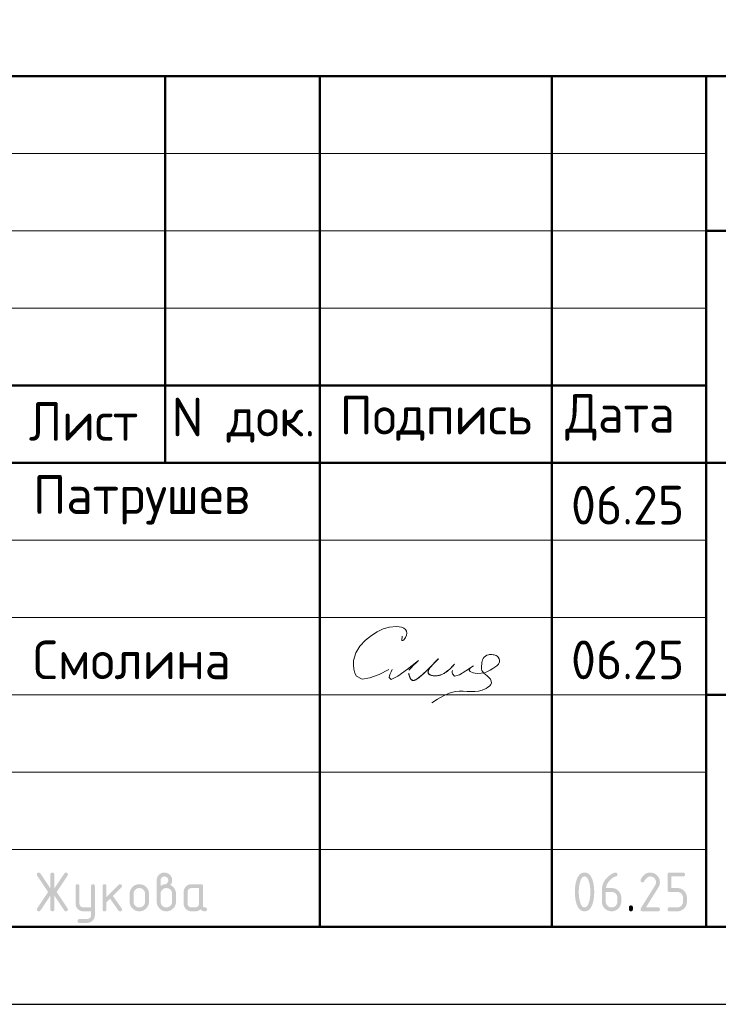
# Model space of a CAD drawing. Header units: millimetres. Extents: x 0 to 50400, y 0 to 39903.
# Tile 5 of 17: x 30071 to 35493, y 0 to 7637. Entities that reach past the tile are written whole.
import ezdxf

# ---------------------------------------------------------------- set-up
doc = ezdxf.new("R2010")
doc.units = ezdxf.units.MM
doc.layers.add('Standard', color=7, linetype='Continuous', lineweight=25)
doc.styles.add('ISOCPEUR', font='txt')

msp = doc.modelspace()

# ---------------------------------------------------------------- hatches: boundary and pattern name
at = {"layer": 'Standard', "linetype": 'Continuous', "lineweight": 25, "transparency": 33554687}
for points in [[(30310.2, 844.4), (30232.8, 728.1), (30231.7, 726.5), (30230.4, 725.2), (30229, 724), (30227.4, 723.2), (30225.8, 722.4), (30224, 721.9), (30222.1, 721.5), (30220, 721.5), (30218.2, 721.5), (30216.6, 721.8), (30215, 722), (30213.6, 722.5), (30212.2, 723), (30211, 723.8), (30209.9, 724.5), (30209, 725.5), (30208, 726.4), (30207.4, 727.7), (30206.7, 728.9), (30206.2, 730.4), (30205.7, 731.8), (30205.5, 733.5), (30205.3, 735.2), (30205.3, 737.2), (30205.3, 739.1), (30205.9, 741.1), (30206.5, 743), (30207.8, 744.9), (30292.1, 871.4), (30207.8, 997.9), (30206.5, 999.9), (30205.9, 1001.8), (30205.3, 1003.8), (30205.3, 1005.9), (30205.3, 1007.8), (30205.5, 1009.5), (30205.7, 1011.3), (30206.2, 1012.7), (30206.7, 1014.2), (30207.4, 1015.4), (30208.1, 1016.6), (30209, 1017.6), (30210, 1018.6), (30211.1, 1019.3), (30212.3, 1020.1), (30213.7, 1020.6), (30215.1, 1021), (30216.8, 1021.3), (30218.4, 1021.5), (30220.3, 1021.5), (30222.3, 1021.5), (30224, 1021.1), (30225.8, 1020.7), (30227.4, 1019.8), (30228.9, 1019), (30230.3, 1017.7), (30231.6, 1016.4), (30232.8, 1014.7), (30310.2, 898.7), (30310.2, 1006.5), (30310.2, 1008.4), (30310.5, 1010.1), (30310.7, 1011.7), (30311.2, 1013.1), (30311.7, 1014.5), (30312.4, 1015.7), (30313.1, 1016.9), (30314, 1017.8), (30314.9, 1018.7), (30316.1, 1019.4), (30317.3, 1020.1), (30318.7, 1020.6), (30320.1, 1021.1), (30321.8, 1021.3), (30323.4, 1021.5), (30325.3, 1021.5), (30327.2, 1021.5), (30328.8, 1021.3), (30330.4, 1021.1), (30331.8, 1020.6), (30333.3, 1020.1), (30334.4, 1019.4), (30335.6, 1018.7), (30336.5, 1017.8), (30337.5, 1016.9), (30338.2, 1015.7), (30338.9, 1014.5), (30339.4, 1013.1), (30339.8, 1011.7), (30340.1, 1010.1), (30340.3, 1008.4), (30340.3, 1006.5), (30340.3, 898.7), (30417.8, 1014.7), (30418.9, 1016.4), (30420.3, 1017.7), (30421.6, 1019), (30423.2, 1019.8), (30424.8, 1020.7), (30426.6, 1021.1), (30428.5, 1021.5), (30430.5, 1021.5), (30432, 1021.5), (30433.4, 1021.3), (30434.9, 1021), (30436.2, 1020.4), (30437.5, 1019.8), (30438.7, 1019), (30439.9, 1018.1), (30441, 1017), (30442, 1015.9), (30442.8, 1014.6), (30443.6, 1013.4), (30444.2, 1012.1), (30444.7, 1010.7), (30445, 1009.3), (30445.3, 1007.9), (30445.3, 1006.3), (30445.3, 1004.1), (30444.6, 1002), (30444, 999.9), (30442.8, 997.9), (30358.5, 871.4), (30442.8, 744.9), (30444, 743), (30444.6, 741), (30445.3, 738.9), (30445.3, 736.8), (30445.3, 735.2), (30445, 733.8), (30444.7, 732.4), (30444.2, 731), (30443.7, 729.7), (30442.9, 728.5), (30442.1, 727.2), (30441.1, 726.1), (30440, 724.9), (30438.8, 724.1), (30437.7, 723.3), (30436.4, 722.7), (30435.1, 722.1), (30433.7, 721.8), (30432.3, 721.5), (30430.7, 721.5), (30428.6, 721.5), (30426.7, 721.9), (30424.8, 722.4), (30423.2, 723.2), (30421.6, 724), (30420.2, 725.2), (30418.9, 726.5), (30417.8, 728.1), (30340.3, 844.4), (30340.3, 736.5), (30340.3, 734.7), (30340.1, 733), (30339.8, 731.4), (30339.4, 730), (30338.9, 728.6), (30338.2, 727.4), (30337.5, 726.2), (30336.5, 725.3), (30335.6, 724.4), (30334.4, 723.7), (30333.3, 723), (30331.8, 722.5), (30330.4, 722), (30328.8, 721.8), (30327.2, 721.5), (30325.3, 721.5), (30323.4, 721.5), (30321.8, 721.8), (30320.1, 722), (30318.7, 722.5), (30317.3, 723), (30316.1, 723.7), (30314.9, 724.4), (30314, 725.3), (30313.1, 726.2), (30312.4, 727.4), (30311.7, 728.6), (30311.2, 730), (30310.7, 731.4), (30310.5, 733), (30310.2, 734.7), (30310.2, 736.5)], [(34964.6, 1021.5), (34968.5, 1021.5), (34972.2, 1021.2), (34976, 1020.9), (34979.6, 1020.2), (34983.2, 1019.5), (34986.7, 1018.5), (34990.1, 1017.4), (34993.4, 1016.1), (34996.7, 1014.7), (34999.9, 1013), (35003.1, 1011.3), (35006.1, 1009.2), (35009.1, 1007.2), (35012, 1004.8), (35014.9, 1002.4), (35017.6, 999.6), (35020.4, 996.9), (35022.8, 994), (35025.2, 991.1), (35027.2, 988.1), (35029.3, 985), (35031, 981.9), (35032.7, 978.7), (35034.1, 975.4), (35035.5, 972.1), (35036.5, 968.6), (35037.5, 965.2), (35038.2, 961.5), (35038.9, 957.9), (35039.2, 954.2), (35039.6, 950.4), (35039.6, 946.6), (35039.6, 941.2), (35038.7, 935.9), (35037.9, 930.5), (35036.2, 925.1), (35034.5, 919.7), (35031.9, 914.3), (35029.3, 908.8), (35025.9, 903.4), (34931.4, 751.6), (35024.6, 751.6), (35026.4, 751.6), (35028.1, 751.4), (35029.7, 751.1), (35031.1, 750.7), (35032.5, 750.2), (35033.7, 749.5), (35034.9, 748.8), (35035.8, 747.8), (35036.8, 746.9), (35037.5, 745.7), (35038.2, 744.6), (35038.6, 743.2), (35039.1, 741.7), (35039.3, 740.1), (35039.6, 738.4), (35039.6, 736.6), (35039.6, 734.7), (35039.3, 733), (35039.1, 731.4), (35038.6, 730), (35038.2, 728.6), (35037.5, 727.4), (35036.8, 726.2), (35035.8, 725.3), (35034.9, 724.4), (35033.7, 723.7), (35032.5, 723), (35031.1, 722.5), (35029.7, 722), (35028.1, 721.8), (35026.4, 721.5), (35024.6, 721.5), (34904.6, 721.5), (34902.7, 721.5), (34901.1, 721.8), (34899.5, 722), (34898.1, 722.5), (34896.7, 723), (34895.5, 723.7), (34894.3, 724.4), (34893.4, 725.3), (34892.4, 726.2), (34891.7, 727.4), (34891, 728.6), (34890.6, 730), (34890.1, 731.4), (34889.9, 733), (34889.6, 734.7), (34889.6, 736.5), (34889.6, 738.8), (34890.2, 741), (34890.9, 743.1), (34892.1, 745.2), (35002.1, 921.7), (35004, 924.7), (35005.4, 927.8), (35006.8, 930.8), (35007.7, 933.9), (35008.6, 937), (35009.1, 940.2), (35009.6, 943.3), (35009.6, 946.5), (35009.6, 951.2), (35008.8, 955.5), (35007.9, 959.8), (35006.3, 963.8), (35004.6, 967.7), (35002.2, 971.4), (34999.7, 975), (34996.4, 978.3), (34993.1, 981.6), (34989.5, 984.1), (34985.8, 986.6), (34981.9, 988.2), (34977.9, 989.8), (34973.6, 990.7), (34969.3, 991.5), (34964.6, 991.5), (34961.4, 991.5), (34958.3, 990.9), (34955.2, 990.3), (34952.1, 989.1), (34949.1, 988), (34946.1, 986.2), (34943.1, 984.4), (34940.1, 982.1), (34937.2, 979.7), (34934.3, 976.8), (34931.4, 973.8), (34928.6, 970.3), (34925.8, 966.7), (34923, 962.6), (34920.3, 958.5), (34917.6, 953.8), (34916.5, 952), (34915.2, 950.6), (34913.9, 949.2), (34912.3, 948.3), (34910.7, 947.4), (34908.8, 947), (34906.8, 946.5), (34904.6, 946.5), (34902.7, 946.5), (34901.1, 946.7), (34899.5, 947), (34898.1, 947.4), (34896.7, 947.9), (34895.5, 948.6), (34894.3, 949.3), (34893.4, 950.3), (34892.4, 951.2), (34891.7, 952.4), (34891, 953.5), (34890.6, 954.9), (34890.1, 956.3), (34889.9, 958), (34889.6, 959.6), (34889.6, 961.5), (34889.6, 963.2), (34890, 964.7), (34890.3, 966.3), (34891, 967.6), (34894.5, 974.4), (34898.2, 980.3), (34902, 986.2), (34906.1, 991.2), (34910.1, 996.3), (34914.4, 1000.5), (34918.8, 1004.7), (34923.4, 1008.1), (34928, 1011.4), (34932.8, 1014), (34937.7, 1016.5), (34942.9, 1018.2), (34948, 1019.9), (34953.5, 1020.7), (34958.9, 1021.5)], [(35099.5, 886.5), (35099.5, 1006.5), (35099.5, 1008.4), (35099.8, 1010.1), (35100, 1011.7), (35100.4, 1013.1), (35100.9, 1014.5), (35101.6, 1015.7), (35102.3, 1016.9), (35103.3, 1017.8), (35104.2, 1018.7), (35105.4, 1019.4), (35106.5, 1020.1), (35107.9, 1020.6), (35109.3, 1021.1), (35111, 1021.3), (35112.6, 1021.5), (35114.5, 1021.5), (35219.2, 1021.5), (35221.1, 1021.5), (35222.7, 1021.3), (35224.3, 1021.1), (35225.7, 1020.6), (35227.1, 1020.1), (35228.3, 1019.4), (35229.5, 1018.7), (35230.4, 1017.8), (35231.4, 1016.9), (35232.1, 1015.7), (35232.8, 1014.5), (35233.2, 1013.1), (35233.7, 1011.7), (35234, 1010), (35234.2, 1008.4), (35234.2, 1006.5), (35234.2, 1004.6), (35234, 1003), (35233.7, 1001.4), (35233.2, 999.9), (35232.8, 998.5), (35232.1, 997.4), (35231.4, 996.2), (35230.4, 995.2), (35229.5, 994.3), (35228.3, 993.6), (35227.1, 992.9), (35225.7, 992.4), (35224.3, 992), (35222.7, 991.7), (35221.1, 991.5), (35219.2, 991.5), (35129.6, 991.5), (35129.6, 901.6), (35174.4, 901.6), (35178.3, 901.6), (35182.1, 901.3), (35185.8, 900.9), (35189.4, 900.2), (35193, 899.5), (35196.4, 898.5), (35199.9, 897.5), (35203.2, 896.1), (35206.5, 894.7), (35209.7, 893), (35212.8, 891.3), (35215.9, 889.2), (35218.9, 887.1), (35221.8, 884.7), (35224.6, 882.3), (35227.4, 879.5), (35230.1, 876.8), (35232.5, 873.9), (35234.9, 871), (35236.9, 868), (35239, 864.9), (35240.7, 861.8), (35242.4, 858.6), (35243.8, 855.3), (35245.1, 852), (35246.2, 848.5), (35247.2, 845.1), (35247.9, 841.5), (35248.5, 837.9), (35248.9, 834.2), (35249.2, 830.4), (35249.2, 826.6), (35249.2, 796.6), (35249.2, 792.7), (35248.9, 788.9), (35248.5, 785.2), (35247.9, 781.6), (35247.2, 778), (35246.1, 774.5), (35245.1, 771), (35243.7, 767.7), (35242.4, 764.4), (35240.6, 761.2), (35238.9, 758.1), (35236.9, 755), (35234.8, 752), (35232.4, 749.1), (35230, 746.2), (35227.2, 743.5), (35224.5, 740.7), (35221.6, 738.3), (35218.7, 735.9), (35215.7, 733.9), (35212.7, 731.8), (35209.5, 730.1), (35206.3, 728.4), (35203, 727), (35199.7, 725.7), (35196.3, 724.6), (35192.8, 723.6), (35189.2, 722.9), (35185.7, 722.2), (35182, 721.9), (35178.2, 721.5), (35174.4, 721.5), (35114.5, 721.5), (35112.6, 721.5), (35111, 721.8), (35109.3, 722), (35107.9, 722.5), (35106.5, 723), (35105.4, 723.7), (35104.2, 724.4), (35103.3, 725.3), (35102.3, 726.2), (35101.6, 727.4), (35100.9, 728.6), (35100.5, 730), (35100, 731.4), (35099.8, 733), (35099.5, 734.7), (35099.5, 736.6), (35099.5, 738.4), (35099.8, 740.1), (35100, 741.7), (35100.4, 743.2), (35100.9, 744.6), (35101.6, 745.7), (35102.3, 746.9), (35103.3, 747.8), (35104.2, 748.8), (35105.4, 749.5), (35106.5, 750.2), (35107.9, 750.7), (35109.3, 751.1), (35111, 751.4), (35112.6, 751.6), (35114.5, 751.6), (35174.3, 751.6), (35179, 751.6), (35183.4, 752.4), (35187.7, 753.2), (35191.7, 754.9), (35195.7, 756.5), (35199.3, 758.9), (35202.9, 761.4), (35206.1, 764.7), (35209.4, 767.9), (35211.9, 771.6), (35214.3, 775.2), (35215.9, 779.2), (35217.6, 783.2), (35218.4, 787.5), (35219.2, 791.9), (35219.2, 796.6), (35219.2, 826.6), (35219.2, 831.2), (35218.4, 835.5), (35217.5, 839.9), (35215.9, 843.8), (35214.3, 847.8), (35211.8, 851.4), (35209.3, 855.1), (35206, 858.4), (35202.8, 861.7), (35199.1, 864.1), (35195.5, 866.6), (35191.5, 868.3), (35187.6, 869.9), (35183.3, 870.7), (35179, 871.5), (35174.3, 871.5), (35114.5, 871.5), (35112.6, 871.5), (35111, 871.8), (35109.3, 872), (35107.9, 872.5), (35106.5, 873), (35105.4, 873.7), (35104.2, 874.4), (35103.3, 875.3), (35102.3, 876.2), (35101.6, 877.4), (35100.9, 878.6), (35100.4, 880), (35100, 881.4), (35099.8, 883), (35099.5, 884.7)], [(30625, 691.2), (30625, 721.5), (30565.2, 721.5), (30562, 721.5), (30559, 721.8), (30556, 722.1), (30553.1, 722.6), (30550.2, 723.2), (30547.4, 724), (30544.6, 724.8), (30542, 725.9), (30539.3, 727), (30536.8, 728.4), (30534.2, 729.7), (30531.8, 731.4), (30529.4, 733), (30527.1, 734.9), (30524.8, 736.8), (30522.7, 739), (30520.5, 741.2), (30518.6, 743.5), (30516.7, 745.8), (30515.1, 748.2), (30513.5, 750.7), (30512.1, 753.2), (30510.7, 755.7), (30509.7, 758.4), (30508.6, 761), (30507.8, 763.8), (30507, 766.6), (30506.4, 769.5), (30505.9, 772.4), (30505.6, 775.4), (30505.3, 778.4), (30505.3, 781.5), (30505.3, 916.4), (30505.3, 918.3), (30505.6, 919.9), (30505.8, 921.5), (30506.3, 922.9), (30506.7, 924.3), (30507.4, 925.5), (30508.1, 926.7), (30509.1, 927.6), (30510, 928.6), (30511.2, 929.3), (30512.4, 930), (30513.8, 930.4), (30515.2, 930.9), (30516.8, 931.1), (30518.5, 931.4), (30520.4, 931.4), (30522.2, 931.4), (30523.9, 931.1), (30525.5, 930.9), (30526.9, 930.4), (30528.3, 930), (30529.5, 929.3), (30530.7, 928.6), (30531.6, 927.6), (30532.6, 926.7), (30533.3, 925.5), (30534, 924.4), (30534.4, 923), (30534.9, 921.5), (30535.2, 919.9), (30535.4, 918.3), (30535.4, 916.4), (30535.4, 781.6), (30535.4, 778.5), (30535.9, 775.6), (30536.5, 772.8), (30537.6, 770.2), (30538.7, 767.5), (30540.4, 765.1), (30542, 762.7), (30544.2, 760.4), (30546.4, 758.2), (30548.8, 756.6), (30551.2, 754.9), (30553.9, 753.8), (30556.5, 752.7), (30559.4, 752.2), (30562.2, 751.6), (30565.3, 751.6), (30625, 751.6), (30625, 916.4), (30625, 918.3), (30625.2, 919.9), (30625.5, 921.5), (30625.9, 923), (30626.4, 924.4), (30627.1, 925.5), (30627.8, 926.7), (30628.7, 927.6), (30629.7, 928.6), (30630.9, 929.3), (30632, 930), (30633.4, 930.4), (30634.9, 930.9), (30636.5, 931.1), (30638.1, 931.4), (30640, 931.4), (30641.9, 931.4), (30643.5, 931.1), (30645.2, 930.9), (30646.6, 930.4), (30648, 930), (30649.2, 929.3), (30650.4, 928.6), (30651.3, 927.6), (30652.2, 926.7), (30652.9, 925.5), (30653.6, 924.3), (30654.1, 923), (30654.6, 921.5), (30654.8, 919.9), (30655, 918.3), (30655, 916.4), (30655, 691.6), (30655, 688.5), (30654.8, 685.5), (30654.5, 682.5), (30654, 679.6), (30653.4, 676.7), (30652.6, 673.9), (30651.8, 671.2), (30650.8, 668.5), (30649.7, 665.8), (30648.4, 663.3), (30647, 660.8), (30645.4, 658.4), (30643.8, 655.9), (30642, 653.6), (30640.1, 651.3), (30637.9, 649.1), (30635.8, 646.9), (30633.5, 645), (30631.3, 643.1), (30628.9, 641.5), (30626.5, 639.9), (30624, 638.5), (30621.5, 637.1), (30618.9, 636), (30616.2, 634.9), (30613.5, 634.1), (30610.7, 633.3), (30607.9, 632.8), (30605, 632.2), (30602, 631.9), (30599, 631.7), (30595.9, 631.7), (30535.4, 631.7), (30533.5, 631.7), (30531.9, 631.9), (30530.2, 632.1), (30528.8, 632.6), (30527.4, 633.1), (30526.2, 633.8), (30525.1, 634.5), (30524.1, 635.4), (30523.2, 636.4), (30522.5, 637.5), (30521.8, 638.7), (30521.3, 640.1), (30520.9, 641.5), (30520.6, 643.2), (30520.4, 644.8), (30520.4, 646.7), (30520.4, 648.2), (30520.7, 649.6), (30521, 650.9), (30521.5, 652.3), (30522.1, 653.6), (30522.9, 654.8), (30523.8, 656), (30524.9, 657.2), (30526.1, 658.3), (30527.3, 659.2), (30528.5, 660), (30529.8, 660.6), (30531.1, 661.1), (30532.5, 661.4), (30533.9, 661.7), (30535.4, 661.7), (30595.1, 661.7), (30598.3, 661.7), (30601.2, 662.2), (30604.1, 662.8), (30606.8, 663.8), (30609.4, 664.9), (30611.8, 666.4), (30614.2, 668), (30616.4, 670.1), (30618.5, 672.2), (30620.2, 674.6), (30621.8, 676.9), (30622.8, 679.6), (30623.9, 682.2), (30624.5, 685.1), (30625, 688)], [(30745.2, 832.8), (30839.5, 927.1), (30840.6, 928.1), (30841.8, 929), (30843, 929.8), (30844.3, 930.3), (30845.7, 930.8), (30847.1, 931.1), (30848.6, 931.4), (30850.2, 931.4), (30852.1, 931.4), (30853.7, 931.1), (30855.3, 930.9), (30856.7, 930.4), (30858.2, 930), (30859.3, 929.3), (30860.5, 928.6), (30861.4, 927.6), (30862.4, 926.7), (30863.1, 925.5), (30863.8, 924.3), (30864.2, 922.9), (30864.7, 921.5), (30864.9, 919.9), (30865.2, 918.3), (30865.2, 916.4), (30865.2, 914.9), (30864.9, 913.5), (30864.6, 912.1), (30864, 910.8), (30863.5, 909.5), (30862.6, 908.3), (30861.8, 907.1), (30860.6, 905.9), (30794.8, 840.1), (30862.2, 745.2), (30863.7, 743.1), (30864.4, 740.9), (30865.2, 738.7), (30865.2, 736.3), (30865.2, 734.5), (30864.9, 732.8), (30864.7, 731.2), (30864.2, 729.9), (30863.8, 728.5), (30863.1, 727.3), (30862.4, 726.2), (30861.4, 725.2), (30860.5, 724.3), (30859.3, 723.6), (30858.2, 722.9), (30856.7, 722.5), (30855.3, 722), (30853.7, 721.8), (30852.1, 721.5), (30850.2, 721.5), (30848.2, 721.5), (30846.4, 721.9), (30844.7, 722.3), (30843.1, 723.1), (30841.5, 723.9), (30840.2, 725.1), (30838.8, 726.3), (30837.7, 727.9), (30773.2, 818.6), (30745.2, 790.6), (30745.2, 736.5), (30745.2, 734.7), (30745, 733), (30744.7, 731.4), (30744.3, 730), (30743.8, 728.6), (30743.1, 727.4), (30742.4, 726.2), (30741.5, 725.3), (30740.5, 724.4), (30739.4, 723.7), (30738.2, 723), (30736.8, 722.5), (30735.4, 722), (30733.7, 721.8), (30732.1, 721.5), (30730.2, 721.5), (30728.3, 721.5), (30726.7, 721.8), (30725, 722), (30723.6, 722.5), (30722.2, 723), (30721, 723.7), (30719.9, 724.4), (30718.9, 725.3), (30718, 726.2), (30717.3, 727.4), (30716.6, 728.6), (30716.1, 730), (30715.6, 731.4), (30715.4, 733), (30715.2, 734.7), (30715.2, 736.5), (30715.2, 916.4), (30715.2, 918.3), (30715.4, 919.9), (30715.6, 921.5), (30716.1, 922.9), (30716.6, 924.3), (30717.3, 925.5), (30718, 926.7), (30718.9, 927.6), (30719.9, 928.6), (30721, 929.3), (30722.2, 930), (30723.6, 930.4), (30725, 930.9), (30726.7, 931.1), (30728.3, 931.4), (30730.2, 931.4), (30732.1, 931.4), (30733.7, 931.1), (30735.4, 930.9), (30736.8, 930.4), (30738.2, 930), (30739.4, 929.3), (30740.5, 928.6), (30741.5, 927.6), (30742.4, 926.7), (30743.1, 925.5), (30743.8, 924.3), (30744.3, 922.9), (30744.7, 921.5), (30745, 919.9), (30745.2, 918.3), (30745.2, 916.4)], [(34799.8, 751.6), (34799.8, 753.5), (34800, 755.1), (34800.3, 756.8), (34800.7, 758.2), (34801.2, 759.6), (34801.9, 760.8), (34802.6, 761.9), (34803.6, 762.9), (34804.5, 763.8), (34805.7, 764.5), (34806.8, 765.2), (34808.2, 765.7), (34809.7, 766.2), (34811.3, 766.4), (34812.9, 766.6), (34814.8, 766.6), (34816.7, 766.6), (34818.3, 766.4), (34820, 766.2), (34821.4, 765.7), (34822.8, 765.2), (34824, 764.5), (34825.2, 763.8), (34826.1, 762.9), (34827, 761.9), (34827.7, 760.8), (34828.4, 759.6), (34828.9, 758.2), (34829.4, 756.8), (34829.6, 755.1), (34829.8, 753.5), (34829.8, 751.6), (34829.8, 736.6), (34829.8, 734.7), (34829.6, 733), (34829.4, 731.4), (34828.9, 730), (34828.4, 728.6), (34827.7, 727.4), (34827, 726.2), (34826.1, 725.3), (34825.2, 724.4), (34824, 723.7), (34822.8, 723), (34821.4, 722.5), (34820, 722), (34818.3, 721.8), (34816.7, 721.5), (34814.8, 721.5), (34812.9, 721.5), (34811.3, 721.8), (34809.7, 722), (34808.2, 722.5), (34806.8, 723), (34805.7, 723.7), (34804.5, 724.4), (34803.6, 725.3), (34802.6, 726.2), (34801.9, 727.4), (34801.2, 728.6), (34800.7, 730), (34800.3, 731.4), (34800, 733), (34799.8, 734.7), (34799.8, 736.6)]]:
    msp.add_hatch(color=7, dxfattribs=at).paths.add_polyline_path(points, flags=16)
h = msp.add_hatch(color=7, dxfattribs=at)
h.paths.add_polyline_path([(31164.9, 916.5), (31169.6, 920.2), (31174.2, 923), (31178.8, 925.9), (31183.2, 927.7), (31187.5, 929.6), (31191.7, 930.5), (31195.9, 931.5), (31199.9, 931.5), (31202.2, 931.5), (31204.4, 932.1), (31206.7, 932.8), (31208.8, 934.1), (31211, 935.4), (31213.1, 937.4), (31215.1, 939.3), (31217.1, 941.9), (31219.1, 944.4), (31220.5, 946.8), (31222, 949.3), (31222.9, 951.7), (31223.9, 954.1), (31224.4, 956.6), (31224.9, 959), (31224.9, 961.5), (31224.9, 964.6), (31224.3, 967.6), (31223.8, 970.5), (31222.7, 973.2), (31221.6, 975.8), (31220, 978.2), (31218.4, 980.7), (31216.2, 982.8), (31214.1, 985), (31211.7, 986.6), (31209.2, 988.2), (31206.6, 989.3), (31203.9, 990.4), (31201, 990.9), (31198.1, 991.5), (31194.9, 991.5), (31191.8, 991.5), (31188.9, 990.9), (31186, 990.4), (31183.3, 989.3), (31180.7, 988.2), (31178.2, 986.5), (31175.8, 984.9), (31173.6, 982.7), (31171.4, 980.5), (31169.8, 978.1), (31168.2, 975.7), (31167.1, 973), (31166, 970.4), (31165.4, 967.5), (31164.9, 964.6), (31164.9, 961.5)])
h.paths.add_polyline_path([(31239.6, 925.4), (31244.8, 923.3), (31249.4, 920.4), (31254.1, 917.7), (31258.2, 914.2), (31262.2, 910.8), (31265.8, 906.7), (31269.4, 902.6), (31272.4, 897.9), (31275.4, 893.2), (31277.7, 888.3), (31280, 883.3), (31281.5, 878.1), (31283, 873), (31283.8, 867.6), (31284.5, 862.2), (31284.5, 856.5), (31284.5, 796.5), (31284.5, 792.6), (31284.2, 788.9), (31283.9, 785.1), (31283.2, 781.5), (31282.5, 777.8), (31281.5, 774.4), (31280.4, 770.9), (31279.1, 767.6), (31277.7, 764.2), (31276, 761.1), (31274.3, 757.9), (31272.2, 754.9), (31270.2, 751.8), (31267.8, 749), (31265.4, 746.1), (31262.7, 743.4), (31259.9, 740.6), (31257, 738.2), (31254.2, 735.9), (31251.1, 733.8), (31248.1, 731.8), (31244.9, 730.1), (31241.8, 728.4), (31238.5, 727), (31235.2, 725.6), (31231.7, 724.6), (31228.2, 723.6), (31224.7, 722.9), (31221, 722.2), (31217.3, 721.9), (31213.6, 721.5), (31209.7, 721.5), (31205.8, 721.5), (31202, 721.9), (31198.2, 722.2), (31194.6, 722.9), (31191, 723.6), (31187.6, 724.6), (31184.1, 725.7), (31180.8, 727), (31177.4, 728.4), (31174.3, 730.1), (31171.1, 731.8), (31168.1, 733.9), (31165.1, 735.9), (31162.2, 738.3), (31159.3, 740.7), (31156.6, 743.5), (31153.9, 746.2), (31151.5, 749.1), (31149.1, 752), (31147.1, 755), (31145, 758), (31143.3, 761.2), (31141.6, 764.4), (31140.3, 767.7), (31138.9, 771), (31137.9, 774.5), (31136.9, 777.9), (31136.2, 781.6), (31135.5, 785.2), (31135.2, 788.9), (31134.8, 792.6), (31134.8, 796.5), (31134.8, 961.5), (31134.8, 964.7), (31135.1, 967.7), (31135.4, 970.8), (31135.9, 973.7), (31136.5, 976.6), (31137.3, 979.4), (31138.1, 982.1), (31139.2, 984.8), (31140.3, 987.5), (31141.6, 990), (31143, 992.5), (31144.6, 995), (31146.3, 997.4), (31148.2, 999.7), (31150.1, 1002), (31152.3, 1004.2), (31154.5, 1006.3), (31156.8, 1008.2), (31159.1, 1010.1), (31161.5, 1011.8), (31163.9, 1013.4), (31166.4, 1014.7), (31169, 1016.1), (31171.6, 1017.2), (31174.3, 1018.3), (31177, 1019.1), (31179.8, 1019.9), (31182.7, 1020.5), (31185.5, 1021), (31188.5, 1021.3), (31191.5, 1021.5), (31194.7, 1021.5), (31197.8, 1021.5), (31200.8, 1021.3), (31203.9, 1021), (31206.7, 1020.5), (31209.6, 1019.9), (31212.4, 1019.1), (31215.2, 1018.3), (31217.9, 1017.2), (31220.5, 1016.1), (31223, 1014.7), (31225.6, 1013.3), (31228, 1011.7), (31230.4, 1010.1), (31232.7, 1008.1), (31235, 1006.2), (31237.2, 1004), (31239.3, 1001.9), (31241.2, 999.6), (31243.1, 997.3), (31244.7, 994.8), (31246.4, 992.4), (31247.7, 989.9), (31249.1, 987.3), (31250.2, 984.7), (31251.2, 982), (31252.1, 979.2), (31252.9, 976.5), (31253.4, 973.6), (31254, 970.7), (31254.2, 967.7), (31254.5, 964.7), (31254.5, 961.5), (31254.5, 955.9), (31253.6, 950.8), (31252.6, 945.7), (31250.8, 941.1), (31248.9, 936.6), (31246.1, 932.7), (31243.4, 928.8)], flags=16)
h.paths.add_polyline_path([(31254.5, 796.6), (31254.5, 856.6), (31254.5, 861.2), (31253.7, 865.5), (31252.9, 869.9), (31251.2, 873.8), (31249.6, 877.8), (31247.2, 881.4), (31244.7, 885.1), (31241.5, 888.4), (31238.2, 891.7), (31234.6, 894.1), (31231, 896.6), (31227, 898.3), (31223.1, 899.9), (31218.7, 900.7), (31214.4, 901.6), (31209.7, 901.6), (31205, 901.6), (31200.7, 900.7), (31196.3, 899.9), (31192.4, 898.3), (31188.4, 896.6), (31184.8, 894.1), (31181.1, 891.7), (31177.9, 888.4), (31174.6, 885.1), (31172.2, 881.4), (31169.8, 877.8), (31168.1, 873.8), (31166.5, 869.9), (31165.7, 865.5), (31164.9, 861.2), (31164.9, 856.6), (31164.9, 796.6), (31164.9, 791.9), (31165.7, 787.5), (31166.5, 783.2), (31168.1, 779.2), (31169.8, 775.2), (31172.2, 771.6), (31174.6, 767.9), (31177.9, 764.7), (31181.1, 761.4), (31184.8, 758.9), (31188.4, 756.5), (31192.4, 754.9), (31196.3, 753.2), (31200.7, 752.4), (31205, 751.6), (31209.7, 751.6), (31214.4, 751.6), (31218.7, 752.4), (31223.1, 753.2), (31227, 754.9), (31231, 756.5), (31234.6, 759), (31238.2, 761.5), (31241.5, 764.8), (31244.7, 768.1), (31247.2, 771.7), (31249.6, 775.3), (31251.2, 779.3), (31252.9, 783.3), (31253.7, 787.6), (31254.5, 791.9)])
h = msp.add_hatch(color=7, dxfattribs=at)
h.paths.add_polyline_path([(34499.8, 871.5), (34499.8, 880.9), (34499.3, 889.9), (34498.8, 899), (34497.8, 907.7), (34496.8, 916.5), (34495.3, 925), (34493.9, 933.5), (34491.9, 941.7), (34490.4, 948), (34488.7, 953.4), (34487, 958.8), (34485.1, 963.5), (34483.2, 968.2), (34481.1, 972.1), (34479, 975.9), (34476.7, 979), (34474.4, 982.2), (34471.8, 984.5), (34469.3, 986.8), (34466.6, 988.4), (34463.9, 989.9), (34461, 990.7), (34458.1, 991.5), (34455, 991.5), (34451.9, 991.5), (34449, 990.7), (34446.1, 989.9), (34443.4, 988.4), (34440.8, 986.8), (34438.3, 984.5), (34435.8, 982.1), (34433.5, 979), (34431.2, 975.9), (34429.1, 972), (34427, 968.1), (34425.1, 963.4), (34423.2, 958.7), (34421.5, 953.2), (34419.8, 947.8), (34418.3, 941.5), (34416.3, 933.1), (34414.8, 924.5), (34413.2, 916), (34412.2, 907.2), (34411.2, 898.5), (34410.7, 889.5), (34410.2, 880.6), (34410.2, 871.5), (34410.2, 862.3), (34410.7, 853.3), (34411.2, 844.3), (34412.2, 835.5), (34413.2, 826.7), (34414.6, 818.2), (34416.1, 809.6), (34418.1, 801.4), (34419.6, 795.1), (34421.3, 789.7), (34423, 784.2), (34424.9, 779.6), (34426.8, 774.9), (34428.9, 771), (34431, 767.1), (34433.3, 764), (34435.6, 760.9), (34438.1, 758.6), (34440.6, 756.3), (34443.3, 754.7), (34446.1, 753.2), (34449, 752.4), (34451.9, 751.6), (34455, 751.6), (34458.1, 751.6), (34461, 752.4), (34463.9, 753.2), (34466.6, 754.7), (34469.3, 756.3), (34471.8, 758.6), (34474.4, 760.9), (34476.7, 764), (34479, 767.1), (34481.1, 771), (34483.2, 774.9), (34485.1, 779.6), (34487, 784.2), (34488.7, 789.7), (34490.4, 795.1), (34491.9, 801.4), (34493.9, 809.6), (34495.3, 818.2), (34496.8, 826.7), (34497.8, 835.5), (34498.8, 844.3), (34499.3, 853.3), (34499.8, 862.3)])
h.paths.add_polyline_path([(34529.9, 871.5), (34529.9, 864.8), (34529.6, 858.4), (34529.4, 851.9), (34529, 845.6), (34528.6, 839.4), (34528, 833.4), (34527.4, 827.3), (34526.6, 821.5), (34525.7, 815.7), (34524.7, 810.2), (34523.7, 804.6), (34522.4, 799.3), (34521.2, 793.9), (34519.8, 788.8), (34518.3, 783.7), (34516.7, 778.8), (34514.3, 771.7), (34511.5, 765.4), (34508.7, 759.1), (34505.6, 753.8), (34502.5, 748.4), (34499, 743.9), (34495.5, 739.4), (34491.6, 735.9), (34487.8, 732.3), (34483.5, 729.6), (34479.3, 726.9), (34474.7, 725.1), (34470.2, 723.3), (34465.2, 722.4), (34460.3, 721.5), (34455, 721.5), (34449.7, 721.5), (34444.7, 722.4), (34439.8, 723.3), (34435.2, 725.1), (34430.6, 726.9), (34426.4, 729.6), (34422.2, 732.2), (34418.4, 735.8), (34414.5, 739.4), (34411, 743.8), (34407.5, 748.3), (34404.4, 753.6), (34401.2, 759), (34398.5, 765.2), (34395.7, 771.5), (34393.3, 778.6), (34391.6, 783.5), (34390.2, 788.6), (34388.8, 793.7), (34387.5, 799.1), (34386.3, 804.4), (34385.3, 810), (34384.2, 815.6), (34383.4, 821.4), (34382.6, 827.2), (34382, 833.2), (34381.4, 839.3), (34380.9, 845.5), (34380.5, 851.8), (34380.3, 858.3), (34380.1, 864.8), (34380.1, 871.5), (34380.1, 878.3), (34380.3, 884.8), (34380.5, 891.3), (34380.9, 897.6), (34381.4, 903.8), (34382, 909.9), (34382.6, 915.9), (34383.4, 921.7), (34384.2, 927.5), (34385.3, 933.1), (34386.3, 938.7), (34387.5, 944), (34388.8, 949.4), (34390.2, 954.5), (34391.6, 959.6), (34393.3, 964.5), (34395.7, 971.6), (34398.5, 977.9), (34401.2, 984.1), (34404.4, 989.5), (34407.5, 994.8), (34411, 999.3), (34414.5, 1003.7), (34418.4, 1007.3), (34422.2, 1010.9), (34426.4, 1013.5), (34430.6, 1016.2), (34435.2, 1018), (34439.8, 1019.8), (34444.7, 1020.7), (34449.7, 1021.5), (34455, 1021.5), (34460.3, 1021.5), (34465.2, 1020.6), (34470.2, 1019.8), (34474.7, 1018), (34479.3, 1016.2), (34483.5, 1013.5), (34487.8, 1010.8), (34491.6, 1007.2), (34495.5, 1003.6), (34499, 999.2), (34502.5, 994.7), (34505.6, 989.3), (34508.7, 984), (34511.5, 977.7), (34514.3, 971.4), (34516.7, 964.3), (34518.3, 959.4), (34519.8, 954.3), (34521.2, 949.2), (34522.4, 943.8), (34523.7, 938.5), (34524.7, 932.9), (34525.7, 927.3), (34526.6, 921.5), (34527.4, 915.7), (34528, 909.7), (34528.6, 903.7), (34529, 897.5), (34529.4, 891.2), (34529.6, 884.7), (34529.9, 878.3)], flags=16)
h = msp.add_hatch(color=7, dxfattribs=at)
h.paths.add_polyline_path([(34620, 871.5), (34620, 796.6), (34620, 791.9), (34620.8, 787.5), (34621.6, 783.2), (34623.3, 779.2), (34624.9, 775.2), (34627.3, 771.6), (34629.8, 767.9), (34633, 764.7), (34636.3, 761.4), (34639.9, 758.9), (34643.5, 756.5), (34647.5, 754.9), (34651.5, 753.2), (34655.8, 752.4), (34660.1, 751.6), (34664.8, 751.6), (34669.5, 751.6), (34673.9, 752.4), (34678.2, 753.2), (34682.2, 754.9), (34686.1, 756.5), (34689.7, 759), (34693.4, 761.5), (34696.6, 764.8), (34699.9, 768.1), (34702.3, 771.7), (34704.7, 775.3), (34706.4, 779.3), (34708, 783.3), (34708.8, 787.6), (34709.6, 791.9), (34709.6, 796.6), (34709.6, 826.6), (34709.6, 831.3), (34708.8, 835.6), (34708, 840), (34706.4, 844), (34704.7, 848), (34702.2, 851.6), (34699.8, 855.2), (34696.5, 858.5), (34693.2, 861.7), (34689.6, 864.2), (34686, 866.6), (34682, 868.3), (34678.1, 869.9), (34673.8, 870.7), (34669.5, 871.5), (34664.8, 871.5)])
h.paths.add_polyline_path([(34694.7, 1021.5), (34696.5, 1021.5), (34698.2, 1021.3), (34699.8, 1021.1), (34701.2, 1020.6), (34702.6, 1020.1), (34703.8, 1019.4), (34705, 1018.7), (34705.9, 1017.8), (34706.8, 1016.9), (34707.5, 1015.7), (34708.2, 1014.5), (34708.7, 1013.1), (34709.2, 1011.7), (34709.4, 1010.1), (34709.6, 1008.4), (34709.6, 1006.6), (34709.6, 1003.8), (34709.2, 1001.6), (34708.7, 999.4), (34707.8, 997.7), (34706.8, 996.1), (34705.4, 995.1), (34704, 994.1), (34702.2, 993.6), (34698, 992.5), (34694, 991.1), (34689.9, 989.7), (34686, 987.9), (34682.1, 986.2), (34678.4, 984), (34674.6, 981.9), (34671, 979.4), (34667.3, 976.9), (34663.8, 974), (34660.3, 971.2), (34657, 968), (34653.6, 964.7), (34650.3, 961.1), (34647.1, 957.6), (34644, 953.6), (34639.1, 947.4), (34635.2, 941), (34631.3, 934.6), (34628.4, 928.1), (34625.6, 921.6), (34623.8, 915), (34621.9, 908.4), (34621.1, 901.6), (34664.9, 901.6), (34668.8, 901.6), (34672.6, 901.3), (34676.5, 900.9), (34680.1, 900.2), (34683.8, 899.6), (34687.2, 898.5), (34690.7, 897.5), (34694.1, 896.1), (34697.4, 894.8), (34700.6, 893.1), (34703.7, 891.4), (34706.7, 889.3), (34709.8, 887.3), (34712.6, 884.9), (34715.4, 882.5), (34718.2, 879.8), (34720.8, 877), (34723.2, 874.2), (34725.5, 871.3), (34727.6, 868.3), (34729.6, 865.2), (34731.3, 862.1), (34733, 858.9), (34734.3, 855.6), (34735.6, 852.2), (34736.7, 848.8), (34737.7, 845.3), (34738.3, 841.7), (34739, 838), (34739.3, 834.3), (34739.7, 830.5), (34739.7, 826.6), (34739.7, 796.6), (34739.7, 792.6), (34739.3, 788.9), (34739, 785.1), (34738.3, 781.5), (34737.6, 777.9), (34736.6, 774.4), (34735.6, 770.9), (34734.2, 767.6), (34732.8, 764.3), (34731.1, 761.1), (34729.4, 757.9), (34727.4, 754.9), (34725.3, 751.8), (34722.9, 749), (34720.5, 746.1), (34717.8, 743.4), (34715.1, 740.6), (34712.2, 738.3), (34709.3, 735.9), (34706.3, 733.8), (34703.2, 731.8), (34700.1, 730.1), (34696.9, 728.4), (34693.6, 727), (34690.3, 725.6), (34686.8, 724.6), (34683.4, 723.6), (34679.8, 722.9), (34676.2, 722.2), (34672.4, 721.9), (34668.7, 721.5), (34664.8, 721.5), (34660.9, 721.5), (34657.1, 721.9), (34653.4, 722.2), (34649.8, 722.9), (34646.2, 723.6), (34642.7, 724.6), (34639.2, 725.6), (34635.9, 727), (34632.6, 728.3), (34629.4, 730), (34626.2, 731.7), (34623.2, 733.7), (34620.2, 735.8), (34617.3, 738.2), (34614.5, 740.5), (34611.7, 743.2), (34609, 746), (34606.6, 748.8), (34604.3, 751.7), (34602.2, 754.7), (34600.2, 757.7), (34598.5, 760.9), (34596.8, 764), (34595.4, 767.3), (34594, 770.6), (34593, 774.1), (34592, 777.5), (34591.3, 781.1), (34590.6, 784.7), (34590.3, 788.4), (34590, 792.2), (34590, 796.1), (34590, 886.5), (34590, 892.9), (34590.5, 899.1), (34591, 905.3), (34592.1, 911.2), (34593.1, 917.2), (34594.7, 923), (34596.3, 928.7), (34598.4, 934.3), (34600.5, 939.9), (34603.1, 945.3), (34605.8, 950.7), (34609, 955.9), (34612.1, 961.1), (34615.8, 966.1), (34619.5, 971.1), (34623.7, 975.9), (34627, 979.6), (34630.4, 983), (34633.7, 986.5), (34637.2, 989.7), (34640.6, 992.8), (34644.1, 995.8), (34647.6, 998.7), (34651.2, 1001.3), (34654.8, 1004), (34658.5, 1006.3), (34662.1, 1008.7), (34665.8, 1010.8), (34669.6, 1012.9), (34673.4, 1014.7), (34677.2, 1016.6), (34681.1, 1018.1), (34683.3, 1019), (34685.2, 1019.6), (34687.2, 1020.3), (34688.9, 1020.7), (34690.6, 1021.1), (34692, 1021.3), (34693.5, 1021.5)], flags=16)
h = msp.add_hatch(color=7, dxfattribs=at)
h.paths.add_polyline_path([(30925, 796.5), (30925, 856.4), (30925, 860.3), (30925.3, 864.1), (30925.7, 867.8), (30926.4, 871.4), (30927, 875), (30928.1, 878.5), (30929.1, 881.9), (30930.5, 885.3), (30931.8, 888.6), (30933.6, 891.7), (30935.3, 894.9), (30937.3, 897.9), (30939.4, 901), (30941.8, 903.8), (30944.2, 906.7), (30946.9, 909.5), (30949.6, 912.2), (30952.5, 914.6), (30955.4, 917), (30958.4, 919.1), (30961.4, 921.1), (30964.6, 922.8), (30967.8, 924.5), (30971.1, 925.9), (30974.4, 927.3), (30977.8, 928.3), (30981.3, 929.3), (30984.9, 930), (30988.5, 930.7), (30992.2, 931), (30996, 931.4), (30999.9, 931.4), (31003.8, 931.4), (31007.6, 931), (31011.4, 930.7), (31015, 930), (31018.6, 929.3), (31022.1, 928.3), (31025.6, 927.3), (31028.9, 926), (31032.2, 924.6), (31035.4, 922.9), (31038.6, 921.2), (31041.6, 919.2), (31044.6, 917.1), (31047.5, 914.8), (31050.3, 912.4), (31053, 909.7), (31055.8, 907), (31058.1, 904.1), (31060.5, 901.3), (31062.5, 898.2), (31064.6, 895.2), (31066.3, 892), (31068, 888.9), (31069.3, 885.5), (31070.7, 882.2), (31071.7, 878.7), (31072.7, 875.2), (31073.4, 871.6), (31074, 868), (31074.4, 864.2), (31074.7, 860.4), (31074.7, 856.4), (31074.7, 796.5), (31074.7, 792.6), (31074.4, 788.9), (31074, 785.1), (31073.3, 781.5), (31072.7, 777.9), (31071.6, 774.4), (31070.6, 771), (31069.2, 767.7), (31067.9, 764.4), (31066.2, 761.2), (31064.5, 758), (31062.4, 755), (31060.3, 752), (31058, 749.1), (31055.6, 746.2), (31052.8, 743.5), (31050.1, 740.7), (31047.2, 738.3), (31044.3, 735.9), (31041.3, 733.9), (31038.3, 731.8), (31035.1, 730.1), (31031.9, 728.4), (31028.6, 727), (31025.3, 725.6), (31021.9, 724.6), (31018.4, 723.6), (31014.8, 722.9), (31011.2, 722.2), (31007.5, 721.9), (31003.7, 721.5), (30999.9, 721.5), (30996, 721.5), (30992.2, 721.9), (30988.5, 722.2), (30984.9, 722.9), (30981.3, 723.6), (30977.8, 724.6), (30974.4, 725.6), (30971.1, 727), (30967.8, 728.4), (30964.6, 730.1), (30961.4, 731.8), (30958.4, 733.9), (30955.4, 735.9), (30952.5, 738.3), (30949.6, 740.7), (30946.9, 743.5), (30944.2, 746.2), (30941.8, 749.1), (30939.4, 752), (30937.3, 755), (30935.3, 758), (30933.6, 761.2), (30931.8, 764.4), (30930.5, 767.7), (30929.1, 771), (30928.1, 774.4), (30927, 777.9), (30926.4, 781.5), (30925.7, 785.1), (30925.3, 788.9), (30925, 792.6)], flags=16)
h.paths.add_polyline_path([(31044.7, 796.6), (31044.7, 856.6), (31044.7, 861.2), (31043.8, 865.5), (31043, 869.9), (31041.4, 873.8), (31039.7, 877.8), (31037.3, 881.4), (31034.8, 885.1), (31031.5, 888.4), (31028.3, 891.7), (31024.6, 894.1), (31021, 896.6), (31017.1, 898.3), (31013.1, 899.9), (31008.8, 900.7), (31004.5, 901.6), (30999.9, 901.6), (30995.2, 901.6), (30990.9, 900.7), (30986.6, 899.9), (30982.7, 898.3), (30978.7, 896.6), (30975.1, 894.1), (30971.5, 891.7), (30968.2, 888.4), (30964.9, 885.1), (30962.4, 881.4), (30960, 877.8), (30958.3, 873.8), (30956.7, 869.9), (30955.9, 865.5), (30955, 861.2), (30955, 856.6), (30955, 796.6), (30955, 791.9), (30955.9, 787.5), (30956.7, 783.2), (30958.3, 779.2), (30959.9, 775.2), (30962.4, 771.6), (30964.8, 767.9), (30968.1, 764.7), (30971.3, 761.4), (30974.9, 758.9), (30978.5, 756.5), (30982.5, 754.9), (30986.5, 753.2), (30990.8, 752.4), (30995.2, 751.6), (30999.9, 751.6), (31004.5, 751.6), (31008.8, 752.4), (31013.1, 753.2), (31017.1, 754.9), (31021, 756.5), (31024.6, 759), (31028.3, 761.5), (31031.5, 764.8), (31034.8, 768.1), (31037.3, 771.7), (31039.7, 775.3), (31041.4, 779.3), (31043, 783.3), (31043.8, 787.6), (31044.7, 791.9)])
h = msp.add_hatch(color=7, dxfattribs=at)
h.paths.add_polyline_path([(31464.3, 901.3), (31404.6, 901.3), (31401.5, 901.3), (31398.6, 900.8), (31395.7, 900.2), (31393.1, 899.1), (31390.4, 898), (31388, 896.4), (31385.6, 894.8), (31383.4, 892.6), (31381.2, 890.4), (31379.6, 888), (31378, 885.6), (31376.9, 882.9), (31375.8, 880.3), (31375.3, 877.4), (31374.7, 874.5), (31374.7, 871.4), (31374.7, 781.5), (31374.7, 778.5), (31375.3, 775.6), (31375.8, 772.8), (31376.9, 770.1), (31378, 767.5), (31379.7, 765.1), (31381.3, 762.7), (31383.5, 760.4), (31385.7, 758.2), (31388.2, 756.6), (31390.6, 754.9), (31393.2, 753.8), (31395.8, 752.7), (31398.7, 752.2), (31401.5, 751.6), (31404.6, 751.6), (31434.5, 751.6), (31437.6, 751.6), (31440.4, 752.1), (31443.3, 752.7), (31446, 753.8), (31448.6, 754.9), (31451, 756.5), (31453.4, 758.1), (31455.6, 760.3), (31457.8, 762.5), (31459.4, 764.9), (31461.1, 767.4), (31462.1, 770), (31463.2, 772.7), (31463.8, 775.5), (31464.3, 778.4), (31464.3, 781.5)])
h.paths.add_polyline_path([(31524.4, 736.5), (31524.4, 734.7), (31524.1, 733), (31523.9, 731.4), (31523.4, 730), (31523, 728.6), (31522.3, 727.4), (31521.6, 726.2), (31520.6, 725.3), (31519.7, 724.4), (31518.5, 723.7), (31517.4, 723), (31515.9, 722.5), (31514.5, 722), (31512.9, 721.8), (31511.2, 721.5), (31509.4, 721.5), (31504.2, 721.5), (31499.4, 722.5), (31494.6, 723.5), (31490.4, 725.5), (31486.1, 727.5), (31482.3, 730.5), (31478.4, 733.5), (31475.1, 737.4), (31471, 733.5), (31466.4, 730.5), (31461.7, 727.5), (31456.7, 725.5), (31451.6, 723.5), (31446, 722.5), (31440.5, 721.5), (31434.5, 721.5), (31404.6, 721.5), (31401.4, 721.5), (31398.4, 721.8), (31395.4, 722.1), (31392.4, 722.6), (31389.5, 723.2), (31386.8, 724), (31384, 724.8), (31381.3, 725.9), (31378.7, 727), (31376.1, 728.3), (31373.6, 729.7), (31371.2, 731.3), (31368.8, 732.9), (31366.5, 734.8), (31364.2, 736.7), (31362, 738.9), (31359.8, 741.1), (31357.9, 743.4), (31356, 745.7), (31354.4, 748.1), (31352.8, 750.5), (31351.4, 753.1), (31350.1, 755.6), (31349, 758.2), (31347.9, 760.9), (31347.1, 763.7), (31346.3, 766.5), (31345.7, 769.4), (31345.2, 772.3), (31344.9, 775.3), (31344.7, 778.3), (31344.7, 781.5), (31344.7, 871.4), (31344.7, 874.6), (31344.9, 877.6), (31345.2, 880.6), (31345.7, 883.5), (31346.3, 886.5), (31347.1, 889.2), (31347.9, 892), (31349, 894.7), (31350.1, 897.3), (31351.4, 899.9), (31352.8, 902.4), (31354.4, 904.8), (31356, 907.2), (31357.9, 909.5), (31359.8, 911.8), (31362, 914), (31364.2, 916.2), (31366.5, 918.1), (31368.8, 920), (31371.2, 921.6), (31373.6, 923.2), (31376.1, 924.6), (31378.7, 925.9), (31381.3, 927), (31384, 928.1), (31386.8, 928.9), (31389.5, 929.8), (31392.4, 930.3), (31395.4, 930.8), (31398.4, 931.1), (31401.4, 931.4), (31404.6, 931.4), (31479.4, 931.4), (31481.3, 931.4), (31482.9, 931.1), (31484.6, 930.9), (31486, 930.4), (31487.4, 930), (31488.5, 929.3), (31489.7, 928.6), (31490.6, 927.6), (31491.6, 926.7), (31492.3, 925.5), (31493, 924.3), (31493.4, 922.9), (31493.9, 921.5), (31494.1, 919.9), (31494.4, 918.3), (31494.4, 916.4), (31494.4, 766.5), (31494.4, 764.6), (31494.6, 763), (31494.9, 761.4), (31495.3, 759.9), (31495.8, 758.5), (31496.5, 757.4), (31497.2, 756.2), (31498.1, 755.3), (31499.1, 754.3), (31500.2, 753.6), (31501.4, 752.9), (31502.8, 752.5), (31504.2, 752), (31505.9, 751.8), (31507.5, 751.5), (31509.4, 751.5), (31511.2, 751.5), (31512.9, 751.3), (31514.5, 751), (31515.9, 750.6), (31517.3, 750.1), (31518.5, 749.4), (31519.7, 748.7), (31520.6, 747.8), (31521.6, 746.8), (31522.3, 745.7), (31523, 744.5), (31523.4, 743.1), (31523.9, 741.7), (31524.1, 740), (31524.4, 738.4)], flags=16)

# ---------------------------------------------------------------- linework, layer by layer
at = {"layer": 'Standard', "color": 7, "linetype": 'Continuous', "lineweight": 50, "transparency": 33554687}
for p, q in [((27600, 7200), (49800, 7200)), ((31200, 4200), (31200, 7200)), ((32400, 600), (32400, 7200)), ((34200, 600), (34200, 7200)), ((35400, 600), (35400, 7200)), ((35400, 6000), (49800, 6000)), ((27600, 4800), (35400, 4800)), ((27600, 4800), (35400, 4800)), ((27600, 4200), (35400, 4200)), ((27600, 4200), (35400, 4200)), ((35400, 4200), (49800, 4200)), ((35400, 2400), (49800, 2400))]:
    msp.add_line(p, q, dxfattribs=at)
at = {"layer": 'Standard', "color": 7, "linetype": 'Continuous', "lineweight": 13, "transparency": 33554687}
for p, q in [((27600, 6600), (35400, 6600)), ((27600, 6000), (35400, 6000)), ((27600, 5400), (35400, 5400)), ((27600, 3600), (35400, 3600)), ((27600, 3000), (35400, 3000)), ((27600, 3000), (35400, 3000)), ((27600, 2400), (35400, 2400)), ((27600, 2400), (35400, 2400)), ((27600, 1800), (35400, 1800)), ((27600, 1200), (35400, 1200))]:
    msp.add_line(p, q, dxfattribs=at)
at = {"layer": 'Standard', "color": 7, "linetype": 'Continuous', "lineweight": 25, "transparency": 33554687}
msp.add_line((27600, 600), (49800, 600), dxfattribs=at)
msp.add_line((27600, 600), (49800, 600), dxfattribs=at)
msp.add_line((27600, 600), (49800, 600), dxfattribs=at)
msp.add_lwpolyline([(0, 0), (50400, 0), (50400, 35640), (0, 35640), (0, 0)], close=True, dxfattribs=at)
at = {"layer": 'Standard', "color": 7, "linetype": 'Continuous', "lineweight": 50, "transparency": 33554687}
msp.add_lwpolyline([(2400, 35040), (49800, 35040), (49800, 600), (2400, 600), (2400, 35040)], close=True, dxfattribs=at)
at = {"layer": 'Standard', "color": 250, "linetype": 'Continuous', "lineweight": 18, "true_color": 0x2d2d2d, "transparency": 33554687}
for points in [[(33040.4, 2856.7), (33038.6, 2844.1), (33037.5, 2832.9), (33037.9, 2824.6), (33040.4, 2820.7), (33045.4, 2822), (33052.1, 2827.6), (33059.3, 2836.1), (33065.8, 2846.1), (33072.8, 2863.1), (33074.8, 2879.3), (33072.4, 2893.9), (33065.8, 2906.1), (33052.7, 2917.1), (33035.5, 2924.1), (33015.8, 2927.8), (32995.3, 2929.2), (32941.5, 2925), (32892, 2911.2), (32846, 2889.5), (32802.5, 2861.9), (32754, 2823.6), (32711.7, 2778.7), (32679.9, 2726.4), (32662.7, 2665.8), (32660.8, 2632.1), (32663.8, 2599), (32671.8, 2569.2), (32684.9, 2545.6), (32728.1, 2523.1), (32788.3, 2531), (32859.9, 2559.1), (32937.1, 2597.2)], [(33446.1, 2639), (33445.5, 2638.3), (33444.9, 2637.6), (33444.3, 2637), (33443.6, 2636.3), (33434.6, 2626.5), (33425.5, 2616.8), (33416.1, 2607.3), (33406.5, 2598), (33400.4, 2592.6), (33394.2, 2587.3), (33387.9, 2582.1), (33381.3, 2577.2), (33375.9, 2573.4), (33370.3, 2569.8), (33364.7, 2566.5), (33358.9, 2563.3), (33353.8, 2560.7), (33348.5, 2558.3), (33343.2, 2556.2), (33337.8, 2554.2), (33332.8, 2552.7), (33327.6, 2551.3), (33322.5, 2550.1), (33317.3, 2549.2), (33312.1, 2548.5), (33306.9, 2548), (33301.8, 2547.7), (33296.6, 2547.7), (33291.3, 2547.9), (33286, 2548.3), (33280.8, 2548.9), (33275.6, 2549.7), (33271.4, 2550.6), (33267.2, 2551.6), (33263, 2552.8), (33259, 2554.3), (33256.4, 2555.4), (33253.8, 2556.6), (33251.3, 2558), (33249, 2559.5), (33247.5, 2560.6), (33246.1, 2561.8), (33244.9, 2563), (33243.7, 2564.4), (33242.9, 2565.6), (33242.2, 2566.8), (33241.6, 2568.1), (33241, 2569.5), (33240.6, 2571), (33240.3, 2572.5), (33240.2, 2574.1), (33240.1, 2575.6), (33240.2, 2577.8), (33240.5, 2579.9), (33240.9, 2582), (33241.5, 2584.1), (33242.5, 2587.3), (33243.8, 2590.5), (33245.2, 2593.6), (33246.8, 2596.6), (33249.7, 2601.5), (33252.9, 2606.3), (33256.2, 2610.9), (33259.7, 2615.5), (33266.2, 2623.7), (33272.9, 2631.7), (33279.9, 2639.3), (33287.2, 2646.7), (33295.5, 2654.5), (33303.8, 2662.2), (33312.1, 2670.2), (33320, 2678.9), (33320.3, 2679.2), (33320.5, 2679.4), (33320.8, 2679.6), (33321.1, 2679.7), (33321.1, 2679.7), (33321.1, 2679.7), (33321.1, 2679.7), (33321.1, 2679.7), (33321.1, 2679.7), (33321.1, 2679.7), (33321.1, 2679.7), (33321.1, 2679.7), (33321.1, 2679.7), (33321.1, 2679.7), (33321.1, 2679.7), (33321.1, 2679.7), (33321.1, 2679.7), (33321.1, 2679.7), (33321.1, 2679.7), (33321.1, 2679.7), (33321, 2679.5), (33320.9, 2679.3), (33320.7, 2679.1), (33320.5, 2679), (33305.7, 2666), (33292.2, 2652.6), (33279.4, 2638.9), (33266.7, 2625.1), (33248.4, 2606), (33229.5, 2587.3), (33210.1, 2568.9), (33190.4, 2551), (33183.5, 2544.9), (33176.6, 2539), (33169.5, 2533.3), (33162.2, 2527.8), (33158, 2524.8), (33153.6, 2522), (33149.2, 2519.4), (33144.6, 2517), (33141.7, 2515.6), (33138.7, 2514.4), (33135.7, 2513.4), (33132.7, 2512.6), (33130.6, 2512.2), (33128.5, 2511.9), (33126.3, 2511.8), (33124.2, 2511.8), (33122.5, 2512), (33120.8, 2512.3), (33119.2, 2512.7), (33117.6, 2513.2), (33116.1, 2513.9), (33114.6, 2514.7), (33113.2, 2515.6), (33111.9, 2516.6), (33110.4, 2517.9), (33109, 2519.4), (33107.7, 2521), (33106.5, 2522.6), (33104.6, 2525.6), (33102.9, 2528.6), (33101.5, 2531.8), (33100.1, 2535), (33097.2, 2543), (33094.6, 2551.1), (33092.3, 2559.2), (33090.1, 2567.4)], [(33090.1, 2567.4), (33094, 2553.5), (33098.1, 2540.4), (33102.8, 2529), (33108.3, 2520.1), (33130.3, 2512.1), (33159.9, 2526.1), (33195.4, 2555.6), (33235.1, 2594), (33268.7, 2627.1), (33298, 2656.1), (33317, 2675.3), (33320, 2678.8), (33313.9, 2673.2), (33303.8, 2663.5), (33291.2, 2650.8), (33277.5, 2636.4), (33260.3, 2616.3), (33246.9, 2596.7), (33240.3, 2579), (33243.6, 2564.6), (33250.9, 2558.2), (33261.3, 2553.4), (33273.7, 2550.1), (33286.7, 2548.2), (33317.9, 2549.3), (33346.2, 2557.4), (33371.9, 2570.8), (33395.2, 2588.1), (33408.7, 2600.1), (33421.5, 2612.7), (33433.9, 2625.7), (33446.1, 2639)], [(33592.6, 2626.6), (33580.6, 2617.6), (33570.1, 2608.7), (33562.3, 2600.4), (33558.6, 2592.7), (33566.4, 2580.1), (33589.4, 2571.5), (33620.4, 2567.1), (33652, 2567.2), (33679.2, 2571.8), (33701.8, 2580.2), (33722.5, 2591.4), (33743.5, 2604.4), (33760, 2614.7), (33775.5, 2626.1), (33787.8, 2639.4), (33794.4, 2655.3), (33794.7, 2667.8), (33791.6, 2680.5), (33785.5, 2692.1), (33776.9, 2701.1), (33769.7, 2705.3), (33761.8, 2708.1), (33753.4, 2710), (33744.8, 2711.2), (33735.7, 2712.3), (33726.7, 2712.8), (33717.7, 2712.6), (33708.8, 2711.2), (33696.8, 2707.2), (33685.6, 2700.9), (33675.8, 2692.6), (33668.3, 2682.8), (33663.6, 2672.6), (33660.8, 2661.6), (33659, 2650), (33657.6, 2637.9), (33656, 2625.1), (33654.9, 2612.6), (33655.2, 2600.7), (33657.6, 2589.9), (33664.4, 2578.2), (33674.6, 2567.9), (33686.9, 2558), (33700, 2547.5), (33713.4, 2534.7), (33724.5, 2520.8), (33731.6, 2506.5), (33732.9, 2492.4), (33728, 2480), (33718.2, 2468.7), (33705.1, 2458.6), (33690.5, 2449.9), (33661.1, 2437.2), (33631.8, 2429.7), (33602.5, 2426.3), (33572.9, 2425.7), (33542.8, 2426.8), (33512.5, 2428), (33482.4, 2428.2), (33452.9, 2425.7), (33405, 2413.5), (33359.2, 2392.9), (33314.7, 2366.6), (33270.9, 2337.5)], [(32961.1, 2597.2), (32953.8, 2579.5), (32947.1, 2562.6), (32942, 2547.5), (32939.1, 2535.1), (32954.5, 2518.3), (33005.5, 2544.4), (33080.1, 2598.9), (33166.5, 2667.8)], [(33166.5, 2667.8), (33147.4, 2648.7), (33128.3, 2629.6), (33109.2, 2610.5), (33090.1, 2591.4)], [(33429.2, 2588.1), (33428.8, 2581.6), (33428.6, 2575.3), (33428.7, 2569.4), (33429.2, 2564.1), (33446.4, 2545.5), (33483.9, 2556.2), (33534.9, 2586.5), (33592.6, 2626.6)]]:
    msp.add_lwpolyline(points, dxfattribs=at)

# ---------------------------------------------------------------- texts
at = {"layer": 'Standard', "color": 7, "linetype": 'Continuous', "lineweight": 25, "transparency": 33554687, "char_height": 300, "attachment_point": 7, "style": 'ISOCPEUR'}
for s, insert, width in [('\\W0.94;Лист', (30143, 4371.4), 1040.312), ('\\W0.96;Подпись', (32555.3, 4371.4), 1613.136), ('\\W0.94;Дата', (34305.2, 4371.4), 1161.283), ('\\W0.95;N док.', (31251, 4356.8), 1281.75), ('\\W0.97;Патрушев', (30175.3, 3721.5), 2004.223), ('\\W0.94;06.25', (34350.1, 3721.5), 1070.015), ('\\W0.96;Смолина', (30175.3, 2521.5), 1673.185), ('\\W0.94;06.25', (34350.1, 2521.5), 1070.015)]:
    msp.add_mtext(s, dxfattribs=dict(at, insert=insert, width=width))

doc.saveas('drawing.dxf')
